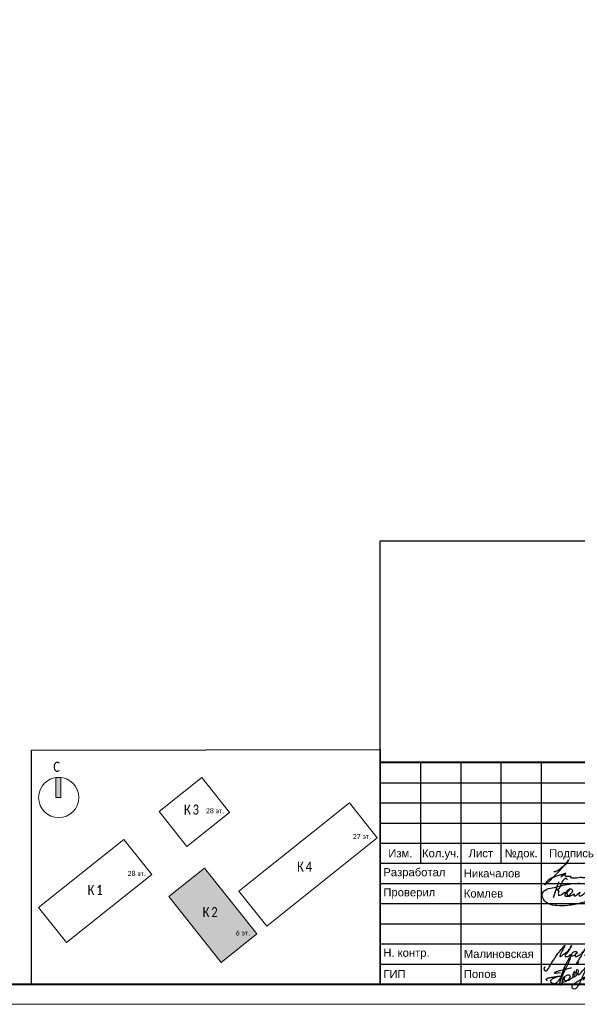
# Model space of a CAD drawing. Header units: millimetres. Extents: x 105028 to 874735, y -568483 to 191941.
# Tile 128 of 135: x 720778 to 734631, y 78334 to 102777. Entities that reach past the tile are written whole.
import ezdxf
from ezdxf.enums import TextEntityAlignment as Align

# ---------------------------------------------------------------- set-up
doc = ezdxf.new("R2010")
doc.units = ezdxf.units.MM
doc.layers.get('Defpoints').update_dxf_attribs({"color": 252})
doc.layers.add('0_S_Grey_01', color=9, linetype='Continuous', lineweight=5, true_color=0x808080)
doc.layers.add('DB CP Подписи', color=7, linetype='Continuous', lineweight=25, true_color=0x0a45f5)
doc.layers.add('DB CP Оформление', color=7, linetype='Continuous', lineweight=25)
doc.layers.add('Типовые аннотации', color=252, linetype='Continuous', lineweight=5)
doc.layers.add('формат', color=250, linetype='Continuous')
doc.styles.add('Arial', font='arial.ttf', dxfattribs={"width": 0.9, "height": 699.9999999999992})
doc.styles.add('Calibri Light_10', font='calibril.ttf', dxfattribs={"height": 1})
doc.styles.add('Calibri Light_9', font='isocpeur.ttf', dxfattribs={"width": 0.8, "height": 2})
doc.styles.add('CP.Text', font='arial.ttf')

# ---------------------------------------------------------------- blocks, each defined once
blk = doc.blocks.new('*U56')
at = {"color": 0, "lineweight": 0}
blk.add_lwpolyline([(-420, -1.69149813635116e-14), (6.661338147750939e-14, 6.661338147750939e-14), (-1.377945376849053e-14, 594.0000000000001), (-420.0000000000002, 594.0000000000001)], close=True, dxfattribs=at)
at = {"lineweight": 40}
blk.add_lwpolyline([(-400, 4.999999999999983), (-4.999999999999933, 5.000000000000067), (-5.000000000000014, 589.0000000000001), (-400.0000000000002, 589.0000000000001)], close=True, dxfattribs=at)
at = {"style": 'Arial', "width": 0.9, "flags": 8}
blk.add_attdef('FORMAT', (-36.87188609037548, 1.257088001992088), '', height=2.8, dxfattribs=at)
blk = doc.blocks.new('0_AS_SLK8_BUG_2000 - 0_AS_SLK8_BUG_2000-4324643-Надземная часть_ Корпус 2_ План 1 этажа на отм_ -1_000_-1_500')
at = {"layer": 'Типовые аннотации'}
blk.add_hatch(color=256, dxfattribs=at).paths.add_polyline_path([(-64.89341031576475, 34.73339586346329), (-65.89341031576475, 34.73339586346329), (-65.89341031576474, 38.73339586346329), (-64.89341031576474, 38.73339586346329)])
at = {"layer": 'Типовые аннотации', "true_color": 0xc0c0c0}
blk.add_hatch(color=9, dxfattribs=at).paths.add_polyline_path([(-36.33025549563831, 20.72135777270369), (-25.9127260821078, 7.636989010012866), (-32.9927582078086, 2.000000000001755), (-43.4102876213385, 15.08436876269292)])
at = {"layer": '0_S_Grey_01'}
for p, q in [((-36.8660808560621, 38.73339586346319), (-45.35429616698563, 31.97523776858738)), ((-31.32252260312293, 31.77071233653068), (-36.8660808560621, 38.73339586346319)), ((-7.517170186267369, 33.65954697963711), (-29.50047435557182, 16.15685182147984)), ((-1.973611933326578, 26.69686345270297), (-7.517170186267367, 33.65954697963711)), ((-45.35429616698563, 31.97523776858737), (-39.81073791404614, 25.012554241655)), ((-39.81073791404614, 25.012554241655), (-31.32252260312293, 31.77071233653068)), ((-52.35609507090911, 26.40053658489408), (-69.29341031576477, 12.91536332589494)), ((-46.8125368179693, 19.4378530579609), (-52.35609507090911, 26.40053658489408)), ((-23.95691610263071, 9.194168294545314), (-1.973611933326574, 26.69686345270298)), ((-36.33025549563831, 20.72135777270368), (-43.4102876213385, 15.08436876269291)), ((-25.91272608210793, 7.636989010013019), (-36.33025549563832, 20.72135777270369)), ((-63.7498520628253, 5.952679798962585), (-46.8125368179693, 19.4378530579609)), ((-29.50047435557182, 16.15685182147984), (-23.95691610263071, 9.194168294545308)), ((-43.4102876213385, 15.08436876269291), (-32.99275820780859, 2.000000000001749)), ((-69.29341031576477, 12.91536332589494), (-63.7498520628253, 5.952679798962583)), ((-32.9927582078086, 2.000000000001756), (-25.91272608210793, 7.63698901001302))]:
    blk.add_line(p, q, dxfattribs=at)
at = {"layer": 'Типовые аннотации'}
for p, q in [((-64.89341031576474, 38.73339586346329), (-65.89341031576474, 38.73339586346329)), ((-65.89341031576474, 38.73339586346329), (-65.89341031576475, 34.73339586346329)), ((-64.89341031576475, 34.73339586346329), (-64.89341031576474, 38.73339586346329)), ((-65.89341031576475, 34.73339586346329), (-64.89341031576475, 34.73339586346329)), ((-36.3302554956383, 20.72135777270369), (-43.4102876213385, 15.08436876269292)), ((-25.9127260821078, 7.636989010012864), (-36.33025549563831, 20.72135777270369)), ((-43.4102876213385, 15.08436876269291), (-32.9927582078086, 2.000000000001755)), ((-32.9927582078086, 2.000000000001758), (-25.9127260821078, 7.636989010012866))]:
    blk.add_line(p, q, dxfattribs=at)
blk.add_circle((-65.29341031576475, 34.73339586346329), 3.999999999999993, dxfattribs=at)
at = {"layer": 'Типовые аннотации', "attachment_point": 1}
for s, insert, char_height, width, style in [('\\fCalibri Light|b0|i0|c204|p34|;C', (-66.37824129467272, 41.84007573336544), 2, 2.0843875, 'Calibri Light_9'), ('\\fCalibri Light|b0|i0|c204|p34|;К', (-36.69054182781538, 12.9809562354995), 2, 2.0843875, 'Calibri Light_9'), ('\\fCalibri Light|b0|i0|c204|p34|;2', (-34.97075016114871, 12.9809562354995), 2, 1.92405, 'Calibri Light_9'), ('6 ', (-30.11289359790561, 8.335616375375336), 1, 1.36286875, 'Calibri Light_10'), ('эт', (-28.98841443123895, 8.335616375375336), 1, 1.603375, 'Calibri Light_10'), ('\\fCalibri Light|b0|i0|c204|p34|;.', (-27.66549776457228, 8.335616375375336), 1, 0.4810125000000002, 'Calibri Light_10')]:
    blk.add_mtext(s, dxfattribs=dict(at, insert=insert, char_height=char_height, width=width, style=style))
at = {"layer": 'Типовые аннотации', "color": 8, "true_color": 0x808080, "attachment_point": 1}
for s, insert, char_height, width, style in [('\\fCalibri Light|b0|i0|c204|p34|;К', (-40.39984909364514, 33.33828071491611), 2, 2.0843875, 'Calibri Light_9'), ('\\fCalibri Light|b0|i0|c204|p34|;3', (-38.68005742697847, 33.33828071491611), 2, 1.92405, 'Calibri Light_9'), ('28 ', (-36.04619677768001, 32.60764187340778), 1, 2.32489375, 'Calibri Light_10'), ('эт', (-34.12796761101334, 32.60764187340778), 1, 1.603375, 'Calibri Light_10'), ('\\fCalibri Light|b0|i0|c204|p34|;.', (-32.80505094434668, 32.60764187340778), 1, 0.4810124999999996, 'Calibri Light_10'), ('27 ', (-6.864468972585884, 27.4772806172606), 1, 2.32489375, 'Calibri Light_10'), ('эт', (-4.946239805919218, 27.4772806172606), 1, 1.603375, 'Calibri Light_10'), ('\\fCalibri Light|b0|i0|c204|p34|;.', (-3.623323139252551, 27.4772806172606), 1, 0.4810124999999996, 'Calibri Light_10'), ('\\fCalibri Light|b0|i0|c204|p34|;К', (-17.92569001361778, 22.00657472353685), 2, 2.0843875, 'Calibri Light_9'), ('\\fCalibri Light|b0|i0|c204|p34|;4', (-16.20589834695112, 22.00657472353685), 2, 1.92405, 'Calibri Light_9'), ('28 ', (-51.60674181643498, 20.15287817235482), 1, 2.32489375, 'Calibri Light_10'), ('эт', (-49.68851264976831, 20.15287817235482), 1, 1.603375, 'Calibri Light_10'), ('\\fCalibri Light|b0|i0|c204|p34|;.', (-48.36559598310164, 20.15287817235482), 1, 0.4810124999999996, 'Calibri Light_10'), ('\\fCalibri Light|b0|i0|c204|p34|;К', (-59.55569245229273, 17.38921328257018), 2, 2.0843875, 'Calibri Light_9'), ('\\fCalibri Light|b0|i0|c204|p34|;1', (-57.83590078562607, 17.38921328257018), 2, 1.92405, 'Calibri Light_9'), ('\\fCalibri Light|b0|i0|c204|p34|;К', (-36.69054182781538, 12.9809562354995), 2, 2.0843875, 'Calibri Light_9'), ('\\fCalibri Light|b0|i0|c204|p34|;2', (-34.97075016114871, 12.9809562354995), 2, 1.92405, 'Calibri Light_9'), ('6 ', (-30.11289359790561, 8.335616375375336), 1, 1.36286875, 'Calibri Light_10'), ('эт', (-28.98841443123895, 8.335616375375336), 1, 1.603375, 'Calibri Light_10'), ('\\fCalibri Light|b0|i0|c204|p34|;.', (-27.66549776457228, 8.335616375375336), 1, 0.4810125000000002, 'Calibri Light_10')]:
    blk.add_mtext(s, dxfattribs=dict(at, insert=insert, char_height=char_height, width=width, style=style))
blk = doc.blocks.new('Попов')
at = {"layer": 'DB CP Подписи', "color": 160, "true_color": 0x0a45f5}
for points in [[(7.394956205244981, 7.032094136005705), (4.284556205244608, 0.8400941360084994), (3.982156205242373, 0.4944941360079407), (3.665356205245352, 0.2583778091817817), (3.190156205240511, 0.09837780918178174), (2.801356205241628, 0.2064941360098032), (2.509696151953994, 0.451294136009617), (2.383756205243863, 0.7680941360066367), (2.429696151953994, 0.9984941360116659), (2.62855620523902, 1.243294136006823), (3.319756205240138, 1.603294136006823), (3.895756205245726, 1.848094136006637), (4.370956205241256, 1.992094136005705), (4.918156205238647, 1.992094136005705)], [(5.979696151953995, 4.069175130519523), (4.859696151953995, -0.1216221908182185), (5.311356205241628, 0.624094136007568), (5.311356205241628, 0.8688941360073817), (5.624396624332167, 1.697142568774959), (6.247356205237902, 2.150494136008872), (6.650556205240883, 2.323294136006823), (6.909756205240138, 2.323294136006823), (7.125756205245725, 2.150494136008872), (7.125756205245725, 1.747294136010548), (6.82335620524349, 1.243294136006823), (6.333756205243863, 0.7968941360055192), (5.714556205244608, 0.5088941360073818), (5.412156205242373, 0.5952941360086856), (5.49855620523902, 1.286494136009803), (5.817585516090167, 1.879286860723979), (5.714556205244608, 1.286494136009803), (5.829756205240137, 0.9552941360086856), (6.146556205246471, 0.8832941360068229), (6.794556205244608, 1.012894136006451), (7.528956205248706, 1.459294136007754), (8.119356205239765, 2.064094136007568), (8.407356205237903, 2.510494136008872), (8.407356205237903, 2.899294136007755), (8.320956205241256, 3.028894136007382), (8.090556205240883, 2.956894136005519), (7.816956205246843, 2.366494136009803), (7.816956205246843, 1.963294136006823), (7.989756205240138, 1.776094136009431), (8.364156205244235, 1.891294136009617), (8.82495620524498, 2.323294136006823), (9.055356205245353, 2.697694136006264), (9.271356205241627, 3.302494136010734), (9.012156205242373, 3.561694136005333), (8.882556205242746, 3.561694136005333), (8.709696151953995, 3.3600941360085), (8.709696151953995, 2.978377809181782), (9.039696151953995, 2.408377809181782), (10.349696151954, 3.378377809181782), (11.11969615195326, 4.410259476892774), (11.27818451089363, 5.133235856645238), (11.35539592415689, 5.654323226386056), (11.38831620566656, 5.819447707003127), (11.35539592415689, 5.654323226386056)], [(7.394956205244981, 7.032094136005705), (6.962956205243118, 6.427294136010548), (4.918156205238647, 1.992094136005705)], [(8.094156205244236, 0.03369413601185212), (8.828556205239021, 0.5520941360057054), (9.980556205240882, 1.272094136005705), (10.85895620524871, 1.761694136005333), (10.41255620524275, 1.084894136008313), (11.57895620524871, 2.611294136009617), (12.16935620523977, 3.84969413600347), (12.471756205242, 4.713694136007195), (12.629696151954, 5.419294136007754), (12.689696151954, 6.2400941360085), (12.54375620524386, 6.945694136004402), (12.34215620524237, 7.075294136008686), (12.03975620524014, 7.075294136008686), (11.64969615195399, 6.6000941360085), (11.379696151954, 5.779294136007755), (11.21895620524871, 4.728094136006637), (10.72935620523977, 3.014494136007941), (9.418956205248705, 0.0336941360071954)], [(3.521356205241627, 2.971294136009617), (3.294445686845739, 2.859738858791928), (4.789696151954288, 2.859738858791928)], [(3.521356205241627, 2.971294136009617), (4.126156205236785, 3.244894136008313), (4.932556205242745, 3.475294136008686), (6.444556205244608, 3.835294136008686), (7.495756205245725, 4.080094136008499)], [(1.534156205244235, 0.8688941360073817), (1.303756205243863, 1.041694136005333), (1.217356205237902, 1.214494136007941), (1.447756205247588, 1.416094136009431), (2.038156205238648, 1.603294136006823), (2.815756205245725, 1.761694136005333), (3.506956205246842, 1.876894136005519), (4.357209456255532, 1.989153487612), (4.918156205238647, 1.992094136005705)]]:
    blk.add_spline(points, degree=3, dxfattribs=at)
at = {"layer": 'DB CP Подписи'}
blk.add_spline([(8.094156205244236, 0.03369413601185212), (7.791756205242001, -0.2544480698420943), (7.618956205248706, -0.4847058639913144), (7.618956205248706, -0.8015058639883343), (7.950156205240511, -1.060705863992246), (8.569356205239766, -1.060705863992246), (8.943756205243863, -0.7583058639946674), (9.116556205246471, -0.4991058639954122), (9.418956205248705, 0.0336941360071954)], degree=3, dxfattribs=at)
blk = doc.blocks.new('A$Cf51998ab')
at = {"layer": 'DB CP Подписи'}
for points in [[(2.024743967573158, 7.175397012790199), (0.02474396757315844, 3.175397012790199), (2.524743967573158, 0.1753970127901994), (9.524743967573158, 6.675397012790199), (17.02474396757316, 19.1753970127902), (23.52474396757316, 28.6753970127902), (29.02474396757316, 35.6753970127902), (35.52474396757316, 43.6753970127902), (36.52474396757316, 44.6753970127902), (30.02474396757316, 30.6753970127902), (28.52474396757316, 26.1753970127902), (28.52474396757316, 25.1753970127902), (31.52474396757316, 26.6753970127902), (36.02474396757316, 30.1753970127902), (43.52474396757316, 36.1753970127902), (45.52474396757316, 39.1753970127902), (47.52474396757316, 42.6753970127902), (47.52474396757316, 43.1753970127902), (48.02474396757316, 44.1753970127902), (40.52474396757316, 31.1753970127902), (37.52474396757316, 25.6753970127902), (40.52474396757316, 25.1753970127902), (47.02474396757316, 28.6753970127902), (47.52474396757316, 29.1753970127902)], [(66.52474396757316, 31.6753970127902), (75.02474396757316, 39.1753970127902), (79.02474396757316, 43.6753970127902), (79.52474396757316, 46.6753970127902), (75.02474396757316, 41.6753970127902), (69.02474396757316, 32.6753970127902), (61.02474396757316, 18.6753970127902), (57.02474396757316, 11.6753970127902), (61.52474396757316, 15.6753970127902)], [(71.80259313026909, 27.23596012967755), (75.18207571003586, 30.02247973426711), (81.43411698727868, 33.40007838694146), (87.77064376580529, 36.27103771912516), (91.06563812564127, 37.45319772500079)], [(57.52474396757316, 34.1753970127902), (54.52474396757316, 34.1753970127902), (50.02474396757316, 31.1753970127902), (49.52474396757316, 26.1753970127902), (54.02474396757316, 27.6753970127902), (56.02474396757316, 29.1753970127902), (58.02474396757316, 33.1753970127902), (57.52474396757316, 34.1753970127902)], [(59.02474396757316, 30.6753970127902), (55.49455854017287, 28.71229258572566), (55.52474396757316, 25.6753970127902), (57.52474396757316, 25.6753970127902), (62.02474396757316, 27.6753970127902), (65.02474396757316, 29.6753970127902), (65.52474396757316, 30.1753970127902)]]:
    blk.add_spline(points, degree=3, dxfattribs=at)
blk = doc.blocks.new('A$C5BE547C8')
at = {"layer": 'DB CP Подписи', "color": 160, "true_color": 0x0a45f5}
for points in [[(553.6754189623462, 292.4671654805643), (541.1363445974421, 294.8536106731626), (543.5881781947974, 221.3447915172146), (618.3679039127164, 188.8783703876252), (688.8570107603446, 181.5274854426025), (702.341915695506, 169.2760206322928), (655.1448083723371, 128.8461685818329), (445.8771119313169, 43.72502877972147), (210.5232081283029, -1.356840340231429), (25.1820216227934, -2.336883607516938), (-119.9528827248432, 30.00445333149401), (-207.229957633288, 105.4676031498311), (-226.8427679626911, 202.491644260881), (-177.8107121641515, 263.2541753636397), (-54.24994114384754, 301.4757719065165), (189.9297362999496, 360.2782164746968), (498.8316938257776, 377.9189649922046), (787.0024744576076, 349.3846527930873)], [(-36.17550682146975, 134.4371501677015), (61.71678818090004, 412.4869762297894)], [(12.77064067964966, 273.4620631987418), (54.9465189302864, 284.4855278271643), (94.154754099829, 355.2698806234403), (190.2780455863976, 461.4464249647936), (197.8667517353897, 439.9583000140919)], [(12.77064067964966, 273.4620631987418), (53.68175455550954, 259.2054039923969), (47.35787273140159, 207.3811667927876), (60.00563637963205, 173.2529950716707), (97.94904722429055, 183.3650324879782)], [(97.94904722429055, 183.3650324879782), (177.0679458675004, 224.8184770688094), (161.8986921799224, 163.5096667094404), (207.1457470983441, 161.4226177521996), (266.314922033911, 204.5548820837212), (296.9437179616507, 255.3396693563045), (253.785020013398, 280.3842265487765), (197.7158576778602, 243.8061435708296), (177.076149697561, 224.897245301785)], [(240.4512582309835, 278.160545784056), (216.6761126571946, 242.9138925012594), (193.0570860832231, 200.9501308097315), (214.3763311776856, 163.8837520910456), (260.4151262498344, 165.1061032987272), (324.2741268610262, 195.7046833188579), (317.2758679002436, 178.2197674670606), (323.3993369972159, 165.9803596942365), (371.5122399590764, 186.0879841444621), (421.3747226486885, 228.0517155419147), (401.2547955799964, 186.9622102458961), (414.3764636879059, 162.4833644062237), (464.2389463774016, 183.4652452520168), (539.4700353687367, 247.2851138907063), (556.5207641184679, 274.5734312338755), (553.6754189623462, 292.4671654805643)]]:
    blk.add_spline(points, degree=3, dxfattribs=at)
blk = doc.blocks.new('Никачалов')
blk.add_lwpolyline([(-307.2528087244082, -10.52482762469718), (-266.7209943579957, -10.52482762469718), (-217.2917009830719, 12.19796214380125), (-151.053767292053, 56.65713122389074), (-104.5903002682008, 97.1639252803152), (-42.3079472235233, 148.5397506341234), (-2.762450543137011, 181.1417946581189), (25.90605847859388, 213.7455219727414), (43.7010164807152, 235.4819012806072), (55.56432182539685, 255.2404097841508), (61.49597449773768, 269.0720390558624), (48.64291482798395, 267.0958515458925), (20.96416013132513, 227.5771512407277), (-26.48906123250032, 171.2625404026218), (-43.29770154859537, 147.551656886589), (-106.566372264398, 73.45304175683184), (-171.8145516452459, 1.330614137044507), (-320.1058683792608, -151.8054015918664), (-406.1148320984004, -241.7118334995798), (-487.1818974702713, -312.8461673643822), (-518.8162328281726, -343.4720238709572), (-528.703466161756, -345.4482113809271), (-526.7239574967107, -334.5808633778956), (-516.8401608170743, -316.7968590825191), (-494.0998678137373, -283.2067213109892), (-477.294664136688, -261.4703420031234), (-435.7730954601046, -217.0111729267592), (-400.1831794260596, -188.3598206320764), (-362.6171914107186, -168.6013121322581), (-318.1297963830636, -150.8173078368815), (-234.0969046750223, -118.213580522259), (-154.0195936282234, -90.55032198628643), (-5.728276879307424, -52.01971543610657), (-125.3510846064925, -134.0213973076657), (-130.2929829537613, -133.0333035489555), (-128.316910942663, -131.0571160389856), (-95.39726961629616, -111.8204287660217), (-59.85203000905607, -95.76348443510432), (-27.71938084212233, -87.49177623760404), (-25.77080201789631, -90.41229184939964), (-29.66795968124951, -102.5757764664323), (-30.15252690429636, -110.3610126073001), (-29.17995580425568, -115.7122051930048), (-24.3102270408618, -121.0650810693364), (-17.49535610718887, -123.4974413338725), (-8.24390245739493, -125.9314848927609), (2.468126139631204, -127.3909010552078), (14.15272583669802, -127.3909010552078), (101.7906602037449, -127.3909010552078), (105.0348549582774, -129.2711407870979), (104.8664592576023, -152.815378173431), (110.9218312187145, -158.3651994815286), (128.4246742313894, -163.9133375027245), (156.4780234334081, -166.202617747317), (264.0107071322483, -165.9518068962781), (307.6251938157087, -158.1497378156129), (346.3905716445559, -151.961947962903), (383.8122205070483, -151.961947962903), (403.5351374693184, -158.7119581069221), (436.9152894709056, -161.67118948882), (526.11689822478, -161.927050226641), (598.5373598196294, -138.5208429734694), (676.6111056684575, -125.8742528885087), (713.761259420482, -126.4129070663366)])
blk = doc.blocks.new('ауацуа')
at = {"layer": 'DB CP Оформление'}
for p, q in [((-901444.4389830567, -47611.55045884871), (-882944.4389830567, -47611.55045884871)), ((-901444.4389830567, -53111.55045884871), (-901444.4389830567, -47611.55045884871)), ((-900444.4389830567, -47611.55045884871), (-900444.4389830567, -50111.55045884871)), ((-899444.4389830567, -47611.55045884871), (-899444.4389830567, -53111.55045884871)), ((-898444.4389830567, -47611.55045884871), (-898444.4389830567, -50111.55045884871)), ((-897444.4389830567, -47611.55045884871), (-897444.4389830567, -53111.55045884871)), ((-901444.4389830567, -48111.55045884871), (-894944.4389830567, -48111.55045884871)), ((-901444.4389830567, -48611.55045884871), (-894944.4389830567, -48611.55045884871)), ((-901444.4389830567, -49111.55045884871), (-894944.4389830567, -49111.55045884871)), ((-901444.4389830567, -49611.55045884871), (-894944.4389830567, -49611.55045884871)), ((-901444.4389830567, -50111.55045884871), (-882944.4389830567, -50111.55045884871)), ((-901444.4389830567, -50611.55045884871), (-894944.4389830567, -50611.55045884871)), ((-901444.4389830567, -51111.55045884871), (-894944.4389830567, -51111.55045884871)), ((-901444.4389830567, -51611.55045884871), (-894944.4389830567, -51611.55045884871)), ((-901444.4389830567, -52111.55045884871), (-894944.4389830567, -52111.55045884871)), ((-901444.4389830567, -52611.55045884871), (-894944.4389830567, -52611.55045884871)), ((-901444.4389830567, -53111.55045884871), (-882944.4389830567, -53111.55045884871))]:
    blk.add_line(p, q, dxfattribs=at)
at = {"layer": 'DB CP Подписи'}
blk.add_blockref('Никачалов', (-896824.2117446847, -50303.85781468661), dxfattribs=at)
at = {"layer": 'DB CP Подписи', "color": 160, "true_color": 0x0a45f5, "xscale": 1.445624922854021, "yscale": 1.445624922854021, "zscale": 1.445624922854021}
blk.add_blockref('A$C5BE547C8', (-897091.0831624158, -51157.1531102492), dxfattribs=at)
at = {"layer": 'DB CP Подписи'}
for name, p, xscale, yscale, zscale in [('A$Cf51998ab', (-897379.3541802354, -52782.28930560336), 14.0625, 14.0625, 14.0625), ('Попов', (-897444.4389830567, -53111.55045884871), 100, 100, 100)]:
    blk.add_blockref(name, p, dxfattribs=dict(at, xscale=xscale, yscale=yscale, zscale=zscale))
at = {"layer": 'DB CP Оформление', "style": 'CP.Text'}
for s, p in [('Изм.', (-900944.4389830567, -49861.55045884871)), ('Кол.уч.', (-899944.4389830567, -49861.55045884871)), ('Лист', (-898944.4389830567, -49861.55045884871)), ('№док.', (-897944.4389830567, -49861.55045884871)), ('Подпись', (-896694.4389830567, -49861.55045884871))]:
    blk.add_text(s, height=200, dxfattribs=at).set_placement(p, align=Align.MIDDLE_CENTER)
at = {"layer": 'DB CP Оформление', "char_height": 200, "width": 1999.999999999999, "attachment_point": 4, "style": 'CP.Text'}
for s, insert in [(' Разработал', (-901444.4389830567, -50361.55045884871)), (' Никачалов', (-899444.4389830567, -50361.55045884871)), (' Проверил', (-901444.4389830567, -50861.55045884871)), (' Комлев', (-899444.4389830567, -50861.55045884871)), (' Н. контр.', (-901444.4389830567, -52361.55045884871)), (' Малиновская', (-899444.4389830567, -52361.55045884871)), (' ГИП', (-901444.4389830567, -52861.55045884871)), (' Попов', (-899444.4389830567, -52861.55045884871))]:
    blk.add_mtext(s, dxfattribs=dict(at, insert=insert))

msp = doc.modelspace()

# ---------------------------------------------------------------- linework, layer by layer
at = {"layer": 'Defpoints'}
for p, q in [((729734.7402382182, 89841.60977941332), (748234.7402382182, 89841.60977941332)), ((729734.740309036, 84341.60973189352), (729734.740309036, 89841.60973189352))]:
    msp.add_line(p, q, dxfattribs=at)
msp.add_lwpolyline([(729734.7403798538, 89841.60968371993), (748234.7403798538, 89841.60968371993), (748234.7403798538, 84341.60968374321), (729734.7403798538, 84341.60968374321)], close=True, dxfattribs=at)
at = {"layer": 'Defpoints', "color": 3, "lineweight": 30}
msp.add_lwpolyline([(721071.7403798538, 84644.92081882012), (729734.7403798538, 84655.92081882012), (729734.7403798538, 78833.92081882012), (721071.7403798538, 78822.92081882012)], close=True, dxfattribs=at)

# ---------------------------------------------------------------- block references
msp.add_blockref('ауацуа', (1631179.17936292, 131945.4712776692))
at = {"layer": 'Типовые аннотации', "xscale": 125, "yscale": 125, "zscale": 125}
msp.add_blockref('0_AS_SLK8_BUG_2000 - 0_AS_SLK8_BUG_2000-4324643-Надземная часть_ Корпус 2_ План 1 этажа на отм_ -1_000_-1_500', (729909.8441450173, 79125.78522030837), dxfattribs=at)
at = {"layer": 'формат', "xscale": 100, "yscale": 100, "zscale": 100}
msp.add_blockref('*U56', (748734.7403798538, 78333.92081882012), dxfattribs=at)

doc.saveas('drawing.dxf')
